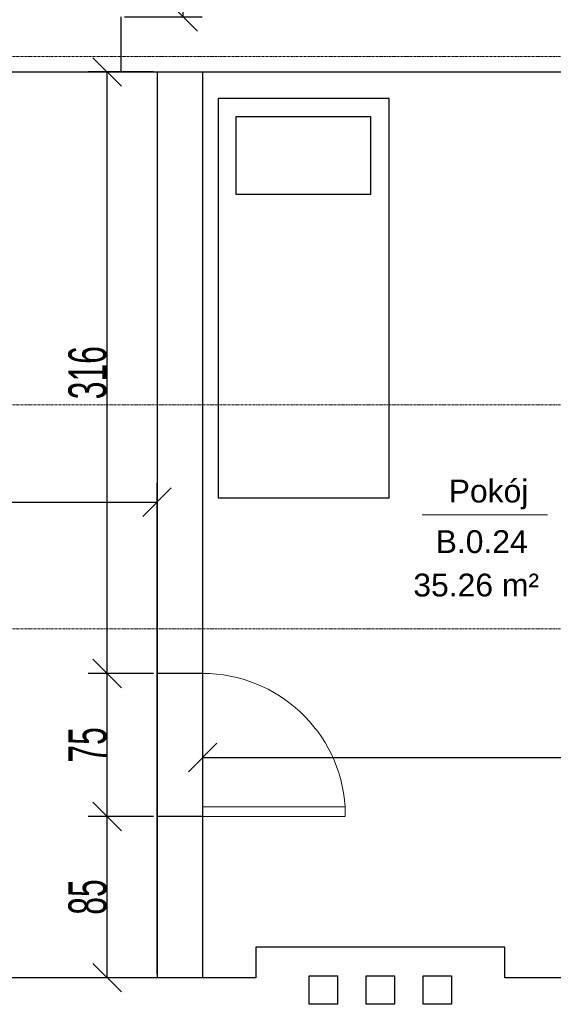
# Model space of a CAD drawing. Header units: millimetres. Extents: x -56965 to 15328, y -25411 to 16900.
# Tile 62 of 69: x -9156 to -6349, y -5544 to -367. Entities that reach past the tile are written whole.
import ezdxf

# ---------------------------------------------------------------- set-up
doc = ezdxf.new("R2010")
doc.units = ezdxf.units.MM
doc.linetypes.add('Linia siatki', pattern=[22.225, 12.7, -3.175, 3.175, -3.175])
for name, color, linetype, lineweight in [('A-ANNO-DIMS', 7, 'Continuous', 5), ('A-AREA-IDEN', 7, 'Continuous', 5), ('A-DETL-THIN', 7, 'Continuous', 5), ('A-DOOR', 7, 'Continuous', 5), ('A-WALL', 7, 'Continuous', 5), ('S-GRID', 7, 'Continuous', 5)]:
    doc.layers.add(name, color=color, linetype=linetype, lineweight=lineweight)
doc.styles.add('Arial_3', font='arial.ttf', dxfattribs={"height": 120})
doc.styles.add('Arial_4', font='arial.ttf', dxfattribs={"width": 0.6, "height": 200})
doc.dimstyles.new('standard_wielkość_otworów', dxfattribs={"dimscale": 304.8, "dimtxt": 204.05188, "dimasz": 0.492126, "dimexe": 0.328084, "dimexo": 0.0625, "dimgap": 0, "dimtad": 1, "dimdec": 0, "dimlfac": 0.1, "dimzin": 0, "dimdsep": 46, "dimtxsty": 'Arial_4', "dimblk1": 'OBLIQUE', "dimblk2": 'OBLIQUE', "dimsah": 1, "dimcen": 0.09, "dimazin": 0, "dimtfac": 1, "dimtdec": 4, "dimtix": 1, "dimtmove": 0, "dimatfit": 3, "dimfxl": 0.328084, "dimfxlon": 1, "dimtvp": 1, "dimtolj": 1, "dimtzin": 0, "dimarcsym": 2})

# ---------------------------------------------------------------- blocks, each defined once
blk = doc.blocks.new('AN_pomieszczenia - Room Tag With Area-359654-PARTER')
at = {"layer": 'A-AREA-IDEN'}
for p in [(-3.295, 0), (3.295, 0)]:
    blk.add_line(p, (0, 0), dxfattribs=at)
blk = doc.blocks.new('M_Jednoskrzydłowe płytowe - 75-1438897-PARTER')
at = {"layer": 'A-DOOR'}
for p, q in [((324, -150), (324, -900)), ((375, -150), (324, -150)), ((375, -150), (375, -900)), ((375, -900), (324, -900))]:
    blk.add_line(p, q, dxfattribs=at)
blk.add_arc((375, -150), 751.7, 180, 266.1097, dxfattribs=at)
blk = doc.blocks.new('_Oblique')
at = {"color": 0, "linetype": 'ByBlock', "lineweight": -2}
blk.add_line((-0.5, -0.5), (0.5, 0.5), dxfattribs=at)
blk = doc.blocks.new('*D596')
at = {"layer": 'A-ANNO-DIMS', "color": 0, "lineweight": -2, "transparency": 16777216}
for p, q in [((-10533.4, -5385.4), (-10533.4, -2804.2)), ((-8433.4, -5385.4), (-8433.4, -2804.2)), ((-10533.4, -2904.2), (-8433.4, -2904.2))]:
    blk.add_line(p, q, dxfattribs=at)
at = {"layer": 'Defpoints', "color": 0, "transparency": 16777216}
for p in [(-8433.4, -2904.2), (-10533.4, -5404.4), (-8433.4, -5404.4)]:
    blk.add_point(p, dxfattribs=at)
at = {"layer": 'A-ANNO-DIMS', "color": 0, "lineweight": -2, "transparency": 16777216, "xscale": 150, "yscale": 150, "zscale": 150, "rotation": 180}
blk.add_blockref('_Oblique', (-10533.4, -2904.2), dxfattribs=at)
at = {"layer": 'A-ANNO-DIMS', "color": 0, "lineweight": -2, "transparency": 16777216, "xscale": 150, "yscale": 150, "zscale": 150}
blk.add_blockref('_Oblique', (-8433.4, -2904.2), dxfattribs=at)
at = {"layer": 'A-ANNO-DIMS', "color": 0, "transparency": 16777216, "insert": (-9483.4, -2802.1), "char_height": 200, "attachment_point": 5, "style": 'Arial_4'}
blk.add_mtext('\\A1;210', dxfattribs=at)
blk = doc.blocks.new('*D597')
at = {"layer": 'A-ANNO-DIMS', "color": 0, "lineweight": -2, "transparency": 16777216}
for p, q in [((-8452.5, -4556.3), (-8796.2, -4556.3)), ((-8696.2, -5404.4), (-8696.2, -4556.3)), ((-8452.5, -5404.4), (-8796.2, -5404.4))]:
    blk.add_line(p, q, dxfattribs=at)
at = {"layer": 'Defpoints', "color": 0, "transparency": 16777216}
for p in [(-8696.2, -4556.3), (-8433.4, -4556.3), (-8433.4, -5404.4)]:
    blk.add_point(p, dxfattribs=at)
at = {"layer": 'A-ANNO-DIMS', "color": 0, "lineweight": -2, "transparency": 16777216, "xscale": 150, "yscale": 150, "zscale": 150}
for p, rotation in [((-8696.2, -4556.3), 90), ((-8696.2, -5404.4), 270)]:
    blk.add_blockref('_Oblique', p, dxfattribs=dict(at, rotation=rotation))
at = {"layer": 'A-ANNO-DIMS', "color": 0, "transparency": 16777216, "insert": (-8798.3, -4980.3), "char_height": 200, "attachment_point": 5, "rotation": 90, "style": 'Arial_4'}
blk.add_mtext('\\A1;85', dxfattribs=at)
blk = doc.blocks.new('*D598')
at = {"layer": 'A-ANNO-DIMS', "color": 0, "lineweight": -2, "transparency": 16777216}
for p, q in [((-8452.5, -3804.6), (-8796.3, -3804.6)), ((-8696.3, -4556.3), (-8696.3, -3804.6)), ((-8452.5, -4556.3), (-8796.3, -4556.3))]:
    blk.add_line(p, q, dxfattribs=at)
at = {"layer": 'Defpoints', "color": 0, "transparency": 16777216}
for p in [(-8696.3, -3804.6), (-8433.4, -3804.6), (-8433.4, -4556.3)]:
    blk.add_point(p, dxfattribs=at)
at = {"layer": 'A-ANNO-DIMS', "color": 0, "lineweight": -2, "transparency": 16777216, "xscale": 150, "yscale": 150, "zscale": 150}
for p, rotation in [((-8696.3, -3804.6), 90), ((-8696.3, -4556.3), 270)]:
    blk.add_blockref('_Oblique', p, dxfattribs=dict(at, rotation=rotation))
at = {"layer": 'A-ANNO-DIMS', "color": 0, "transparency": 16777216, "insert": (-8798, -4180.4), "char_height": 200, "attachment_point": 5, "rotation": 90, "style": 'Arial_4'}
blk.add_mtext('\\A1;75', dxfattribs=at)
blk = doc.blocks.new('*D599')
at = {"layer": 'A-ANNO-DIMS', "color": 0, "lineweight": -2, "transparency": 16777216}
for p, q in [((-8452.5, -641.4), (-8796.3, -641.4)), ((-8696.3, -3804.6), (-8696.3, -641.4)), ((-8452.5, -3804.6), (-8796.3, -3804.6))]:
    blk.add_line(p, q, dxfattribs=at)
at = {"layer": 'Defpoints', "color": 0, "transparency": 16777216}
for p in [(-8696.3, -641.4), (-8433.4, -641.4), (-8433.4, -3804.6)]:
    blk.add_point(p, dxfattribs=at)
at = {"layer": 'A-ANNO-DIMS', "color": 0, "lineweight": -2, "transparency": 16777216, "xscale": 150, "yscale": 150, "zscale": 150}
for p, rotation in [((-8696.3, -641.4), 90), ((-8696.3, -3804.6), 270)]:
    blk.add_blockref('_Oblique', p, dxfattribs=dict(at, rotation=rotation))
at = {"layer": 'A-ANNO-DIMS', "color": 0, "transparency": 16777216, "insert": (-8798.5, -2223), "char_height": 200, "attachment_point": 5, "rotation": 90, "style": 'Arial_4'}
blk.add_mtext('\\A1;316', dxfattribs=at)
blk = doc.blocks.new('*D600')
at = {"layer": 'A-ANNO-DIMS', "color": 0, "lineweight": -2, "transparency": 16777216}
for p, q in [((-8193.4, -5385.4), (-8193.4, -4146.2)), ((-3003.4, -5385.4), (-3003.4, -4146.2)), ((-8193.4, -4246.2), (-3003.4, -4246.2))]:
    blk.add_line(p, q, dxfattribs=at)
at = {"layer": 'Defpoints', "color": 0, "transparency": 16777216}
for p in [(-3003.4, -4246.2), (-8193.4, -5404.4), (-3003.4, -5404.4)]:
    blk.add_point(p, dxfattribs=at)
at = {"layer": 'A-ANNO-DIMS', "color": 0, "lineweight": -2, "transparency": 16777216, "xscale": 150, "yscale": 150, "zscale": 150, "rotation": 180}
blk.add_blockref('_Oblique', (-8193.4, -4246.2), dxfattribs=at)
at = {"layer": 'A-ANNO-DIMS', "color": 0, "lineweight": -2, "transparency": 16777216, "xscale": 150, "yscale": 150, "zscale": 150}
blk.add_blockref('_Oblique', (-3003.4, -4246.2), dxfattribs=at)
at = {"layer": 'A-ANNO-DIMS', "color": 0, "transparency": 16777216, "insert": (-5598.4, -4144), "char_height": 200, "attachment_point": 5, "style": 'Arial_4'}
blk.add_mtext('\\A1;519', dxfattribs=at)
blk = doc.blocks.new('*D602')
at = {"layer": 'A-ANNO-DIMS', "color": 0, "lineweight": -2, "transparency": 16777216}
for p, q in [((-8604.4, 2095.6), (-8196.3, 2095.6)), ((-8296.3, -351.4), (-8296.3, 2095.6)), ((-8604.4, -351.4), (-8196.3, -351.4))]:
    blk.add_line(p, q, dxfattribs=at)
at = {"layer": 'Defpoints', "color": 0, "transparency": 16777216}
for p in [(-8623.4, 2095.6), (-8296.3, 2095.6), (-8623.4, -351.4)]:
    blk.add_point(p, dxfattribs=at)
at = {"layer": 'A-ANNO-DIMS', "color": 0, "lineweight": -2, "transparency": 16777216, "xscale": 150, "yscale": 150, "zscale": 150}
for p, rotation in [((-8296.3, 2095.6), 90), ((-8296.3, -351.4), 270)]:
    blk.add_blockref('_Oblique', p, dxfattribs=dict(at, rotation=rotation))
at = {"layer": 'A-ANNO-DIMS', "color": 0, "transparency": 16777216, "insert": (-8398.4, 872.1), "char_height": 200, "attachment_point": 5, "rotation": 90, "style": 'Arial_4'}
blk.add_mtext('\\A1;245', dxfattribs=at)

msp = doc.modelspace()

# ---------------------------------------------------------------- linework, layer by layer
for p, q in [((-10533.41602, -641.40745), (-8433.41602, -641.40745)), ((-8433.41602, -641.40745), (-8433.41602, -5404.40745)), ((-8433.41602, -641.40745), (-8433.41602, -5404.40745)), ((-8193.41602, -641.40745), (-8193.41602, -5404.40745)), ((-7211.47008, -781.66858), (-8111.47008, -781.66858)), ((-8111.47008, -781.66858), (-8111.47008, -2881.66858)), ((-7211.47008, -2881.66858), (-7211.47008, -781.66858)), ((-8111.47008, -2881.66858), (-7211.47008, -2881.66858)), ((-8193.41602, -3804.5631), (-8433.41602, -3804.5631)), ((-8193.41602, -4556.25455), (-8433.41602, -4556.25455))]:
    msp.add_line(p, q)
msp.add_lwpolyline([(-8017.11028, -876.04307), (-7311.0602, -876.04307), (-7311.0602, -1285.63495), (-8017.11028, -1285.63495)], close=True)
at = {"layer": 'A-DETL-THIN'}
for p, q in [((-7633.41602, -5394.40745), (-7483.41602, -5394.40745)), ((-7633.41602, -5544.40745), (-7633.41602, -5394.40745)), ((-7483.41602, -5394.40745), (-7483.41602, -5544.40745)), ((-7333.41602, -5394.40745), (-7183.41602, -5394.40745)), ((-7333.41602, -5544.40745), (-7333.41602, -5394.40745)), ((-7183.41602, -5394.40745), (-7183.41602, -5544.40745)), ((-7033.41602, -5394.40745), (-6883.41602, -5394.40745)), ((-7033.41602, -5544.40745), (-7033.41602, -5394.40745)), ((-6883.41602, -5394.40745), (-6883.41602, -5544.40745)), ((-7483.41602, -5544.40745), (-7633.41602, -5544.40745)), ((-7183.41602, -5544.40745), (-7333.41602, -5544.40745)), ((-6883.41602, -5544.40745), (-7033.41602, -5544.40745))]:
    msp.add_line(p, q, dxfattribs=at)
at = {"layer": 'A-WALL', "lineweight": 25}
for p, q in [((-8623.41602, -351.40745), (-8623.41602, -641.40745)), ((-9109.92256, -641.40745), (-6123.41602, -641.40745)), ((-7913.41602, -5244.40745), (-7913.41602, -5404.40745)), ((-6603.41602, -5244.40745), (-7913.41602, -5244.40745)), ((-6603.41602, -5404.40745), (-6603.41602, -5244.40745)), ((-7913.41602, -5404.40745), (-10330.74084, -5404.40745)), ((-7633.41602, -5544.40745), (-7633.41602, -5394.40745)), ((-7633.41602, -5394.40745), (-7483.41602, -5394.40745)), ((-7483.41602, -5394.40745), (-7483.41602, -5544.40745)), ((-7333.41602, -5394.40745), (-7183.41602, -5394.40745)), ((-7333.41602, -5544.40745), (-7333.41602, -5394.40745)), ((-7183.41602, -5394.40745), (-7183.41602, -5544.40745)), ((-7033.41602, -5394.40745), (-6883.41602, -5394.40745)), ((-7033.41602, -5544.40745), (-7033.41602, -5394.40745)), ((-6883.41602, -5394.40745), (-6883.41602, -5544.40745)), ((-3003.41602, -5404.40745), (-6603.41602, -5404.40745)), ((-7483.41602, -5544.40745), (-7633.41602, -5544.40745)), ((-7183.41602, -5544.40745), (-7333.41602, -5544.40745)), ((-6883.41602, -5544.40745), (-7033.41602, -5544.40745))]:
    msp.add_line(p, q, dxfattribs=at)
at = {"layer": 'S-GRID', "linetype": 'Linia siatki'}
for p, q in [((-55866.74056, -559.40745), (1287.74041, -559.40745)), ((-55866.74056, -2392.40745), (1287.74041, -2392.40745)), ((-55866.74056, -3569.40745), (1287.74041, -3569.40745))]:
    msp.add_line(p, q, dxfattribs=at)

# ---------------------------------------------------------------- block references
at = {"layer": 'A-AREA-IDEN', "xscale": 99.99999999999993, "yscale": 99.99999999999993, "zscale": 99.99999999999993}
msp.add_blockref('AN_pomieszczenia - Room Tag With Area-359654-PARTER', (-6709.45667, -2970.86031), dxfattribs=at)
at = {"layer": 'A-DOOR', "xscale": -1, "rotation": 90.00000000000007}
msp.add_blockref('M_Jednoskrzydłowe płytowe - 75-1438897-PARTER', (-8343.41602, -4181.25455), dxfattribs=at)

# ---------------------------------------------------------------- texts
at = {"layer": 'A-AREA-IDEN', "char_height": 120, "attachment_point": 1, "style": 'Arial_3'}
for s, insert, width in [('Pokój', (-6899.00317, -2785.49404), 1058.2275), ('B.0.24', (-6967.62086, -3051.27908), 633.333125), ('35.26 m²', (-7085.07609, -3279.59371), 857.805625)]:
    msp.add_mtext(s, dxfattribs=dict(at, insert=insert, width=width))

# ---------------------------------------------------------------- dimensions: what is measured, and where the dimension line sits
at = {"layer": 'A-ANNO-DIMS', "color": 250, "true_color": 0x303030}
for base, p1, p2, picture, middle in [((-8296.27448, 2095.59255), (-8623.41602, -351.40745), (-8623.41602, 2095.59255), '*D602', (-8398.38908, 872.09255)), ((-8696.33255, -641.40745), (-8433.41602, -3804.5631), (-8433.41602, -641.40745), '*D599', (-8798.51536, -2222.98527)), ((-8696.33255, -3804.5631), (-8433.41602, -4556.25455), (-8433.41602, -3804.5631), '*D598', (-8798.03787, -4180.40882)), ((-8696.15255, -4556.25455), (-8433.41602, -5404.40745), (-8433.41602, -4556.25455), '*D597', (-8798.26714, -4980.331))]:
    dim = msp.add_linear_dim(base=base, p1=p1, p2=p2, angle=90, dimstyle='standard_wielkość_otworów', override={"dimpost": '<>', "dimfxl": 5450}, dxfattribs=at)
    dim.commit()
    dim.dimension.update_dxf_attribs({"geometry": picture, "text_midpoint": middle})
for base, p1, p2, picture, middle in [((-8433.41602, -2904.23347), (-10533.41602, -5404.40745), (-8433.41602, -5404.40745), '*D596', (-9483.41602, -2802.11887)), ((-3003.41602, -4246.15634), (-8193.41602, -5404.40745), (-3003.41602, -5404.40745), '*D600', (-5598.41602, -4144.04174))]:
    dim = msp.add_linear_dim(base=base, p1=p1, p2=p2, dimstyle='standard_wielkość_otworów', override={"dimpost": '<>', "dimfxl": 5450}, dxfattribs=at)
    dim.commit()
    dim.dimension.update_dxf_attribs({"geometry": picture, "text_midpoint": middle})

doc.saveas('drawing.dxf')
